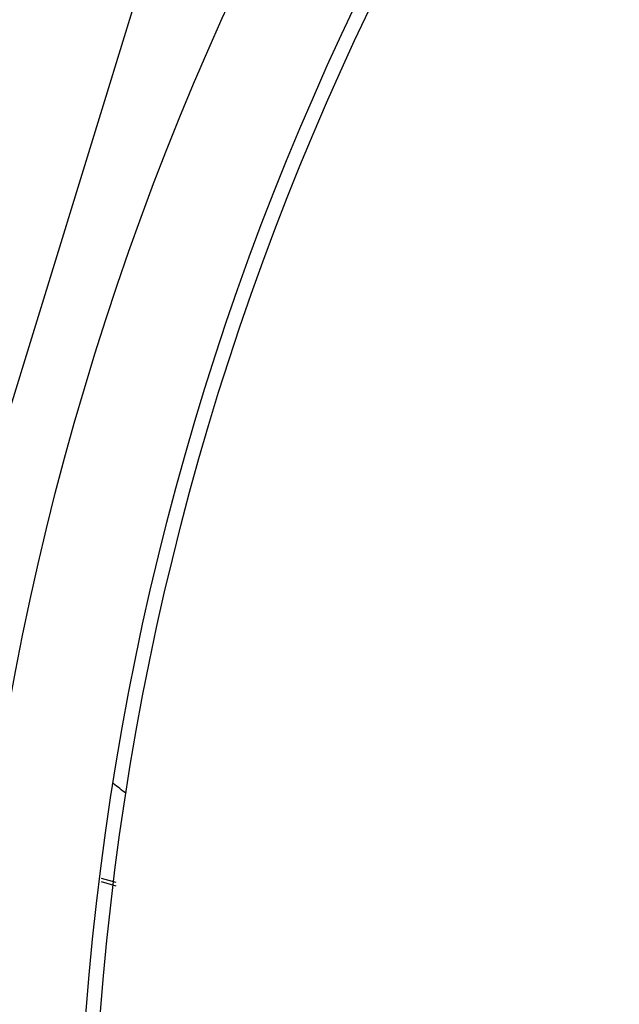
# Model space of a CAD drawing. Header units: inches. Extents: x 170 to 284, y 215 to 248.
# Tile 160 of 202: x 186.2384 to 186.2829, y 224.662 to 224.7351. Entities that reach past the tile are written whole.
import ezdxf

# ---------------------------------------------------------------- set-up
doc = ezdxf.new("R2010")
doc.units = ezdxf.units.IN
doc.header["$LTSCALE"] = 0.25
doc.header["$MEASUREMENT"] = 0
doc.layers.add('ANNOTATIONS', color=1, linetype='Continuous')
doc.layers.add('RH BENCH MOUNT', color=7, linetype='Continuous')
doc.styles.add('ARIAL', font='arial.ttf', dxfattribs={"height": 0.09375})
doc.dimstyles.new('STANDARD$0', dxfattribs={"dimtxt": 0.09375, "dimasz": 0.09375, "dimexe": 0.03125, "dimexo": 0.046875, "dimgap": 0.09, "dimtad": 0, "dimtih": 1, "dimtoh": 1, "dimdec": 4, "dimzin": 0, "dimdsep": 46, "dimtxsty": 'ARIAL', "dimcen": 0.09, "dimadec": 0, "dimazin": 0, "dimtfac": 1, "dimtdec": 4, "dimtofl": 0, "dimtmove": 0, "dimatfit": 1, "dimfxl": 1, "dimtolj": 1, "dimtzin": 0, "dimarcsym": 0})
pattern_1 = [(45, (176.0930244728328, 218.320867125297), (-0.03026527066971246, 0.03026527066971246), [])]

# ---------------------------------------------------------------- blocks, each defined once
blk = doc.blocks.new('*D33')
at = {"layer": 'ANNOTATIONS', "color": 0, "lineweight": -2, "transparency": 16777216}
for p, q in [((185.2961756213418, 225.2059318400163), (185.2961756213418, 225.2996818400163)), ((185.9259028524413, 225.1121818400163), (185.2649256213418, 225.1121818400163)), ((186.4571933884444, 225.0595125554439), (185.2649256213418, 225.0595125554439)), ((185.2961756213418, 224.9657625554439), (185.2961756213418, 224.8720125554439)), ((185.2961756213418, 224.8720125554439), (185.2024256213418, 224.8720125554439))]:
    blk.add_line(p, q, dxfattribs=at)
at = {"layer": 'ANNOTATIONS', "color": 0, "transparency": 16777216}
for points in [[(185.2805506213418, 225.2059318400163), (185.3118006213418, 225.2059318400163), (185.2961756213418, 225.1121818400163)], [(185.2805506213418, 224.9657625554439), (185.3118006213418, 224.9657625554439), (185.2961756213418, 225.0595125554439)]]:
    blk.add_solid(points, dxfattribs=at)
at = {"layer": 'defpoints', "color": 0, "transparency": 16777216}
for p in [(185.9727778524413, 225.1121818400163), (185.2961756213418, 225.0595125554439), (186.5040683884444, 225.0595125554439)]:
    blk.add_point(p, dxfattribs=at)
at = {"layer": 'ANNOTATIONS', "color": 0, "transparency": 16777216, "insert": (184.9485229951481, 224.8720125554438), "char_height": 0.09375, "attachment_point": 5, "style": 'ARIAL'}
blk.add_mtext('\\A1;2 5/8"', dxfattribs=at)
blk = doc.blocks.new('*D44')
at = {"layer": 'ANNOTATIONS', "color": 0, "lineweight": -2, "transparency": 16777216}
for p, q in [((185.9644948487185, 225.4792255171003), (185.9644948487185, 226.2131025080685)), ((187.3643717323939, 224.3791894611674), (187.3643717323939, 226.2131025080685)), ((186.0582448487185, 226.1818525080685), (186.3541591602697, 226.1818525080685)), ((187.2706217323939, 226.1818525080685), (186.9747074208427, 226.1818525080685))]:
    blk.add_line(p, q, dxfattribs=at)
at = {"layer": 'ANNOTATIONS', "color": 0, "transparency": 16777216}
for points in [[(186.0582448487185, 226.1974775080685), (186.0582448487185, 226.1662275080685), (185.9644948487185, 226.1818525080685)], [(187.2706217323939, 226.1974775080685), (187.2706217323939, 226.1662275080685), (187.3643717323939, 226.1818525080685)]]:
    blk.add_solid(points, dxfattribs=at)
at = {"layer": 'defpoints', "color": 0, "transparency": 16777216}
for p in [(187.3643717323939, 226.1818525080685), (185.9644948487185, 225.4323505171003), (187.3643717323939, 224.3323144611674)]:
    blk.add_point(p, dxfattribs=at)
at = {"layer": 'ANNOTATIONS', "color": 0, "transparency": 16777216, "insert": (186.6644332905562, 226.1818525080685), "char_height": 0.09375, "attachment_point": 5, "style": 'ARIAL'}
blk.add_mtext('\\A1;DIM "A"', dxfattribs=at)

msp = doc.modelspace()

# ---------------------------------------------------------------- hatches: boundary and pattern name
at = {"layer": 'RH BENCH MOUNT'}
h = msp.add_hatch(dxfattribs=at)
h.set_pattern_fill('ANSI31', color=256, scale=0.34241245, angle=2.8e-322, style=0)
h.set_pattern_definition([(45, (176.1263761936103, 218.320867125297), (-0.03026527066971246, 0.03026527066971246), [])])
edge = h.paths.add_edge_path(flags=0)
edge.add_arc((186.41301658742, 224.2130895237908), 0.021400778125, 89.9999999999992, 390.52248781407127, ccw=False)
edge.add_line((186.41301658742, 224.2344903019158), (186.485779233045, 224.2344903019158))
edge.add_arc((186.485779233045, 224.6453852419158), 0.4108949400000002, 270, 450.0000000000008)
edge.add_line((186.485779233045, 225.0562801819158), (186.00212164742, 225.0562801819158))
edge.add_arc((186.00212164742, 225.0605603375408), 0.004280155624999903, 180.0000000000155, 269.9999999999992, ccw=False)
edge.add_line((185.997841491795, 225.0605603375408), (185.997841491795, 225.1033618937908))
edge.add_arc((186.00212164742, 225.1033618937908), 0.004280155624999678, 360, 540, ccw=False)
edge.add_line((186.006401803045, 225.1033618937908), (186.006401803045, 225.0605603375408))
edge.add_line((186.006401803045, 225.0605603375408), (186.003169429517, 225.0605603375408))
edge.add_line((186.003169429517, 225.0605603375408), (186.003169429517, 225.1033618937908))
edge.add_arc((186.00212164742, 225.1033618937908), 0.001047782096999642, 360, 540.0000000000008)
edge.add_line((186.001073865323, 225.1033618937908), (186.001073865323, 225.0605603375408))
edge.add_arc((186.00212164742, 225.0605603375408), 0.001047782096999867, 180, 270)
edge.add_line((186.00212164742, 225.0595125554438), (186.485779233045, 225.0595125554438))
edge.add_arc((186.485779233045, 224.6453852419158), 0.4141273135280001, 269.9999999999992, 450, ccw=False)
edge.add_line((186.485779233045, 224.2312579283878), (186.41301658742, 224.2312579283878))
edge.add_arc((186.41301658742, 224.2130895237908), 0.018168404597, 450.0000000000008, 750.5224878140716)
edge.add_arc((186.4277648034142, 224.221784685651), 0.001047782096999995, 390.5224878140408, 495.0000000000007)
edge.add_line((186.4270239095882, 224.222525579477), (186.4183287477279, 224.2138304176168))
edge.add_line((186.4183287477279, 224.2138304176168), (186.4160431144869, 224.2161160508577))
edge.add_line((186.4160431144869, 224.2161160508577), (186.4247382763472, 224.224811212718))
edge.add_arc((186.4277648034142, 224.221784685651), 0.004280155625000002, 390.522487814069, 495.0000000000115, ccw=False)
h = msp.add_hatch(dxfattribs=at)
h.set_pattern_fill('ANSI31', color=256, scale=0.34241245, style=0)
h.set_pattern_definition(pattern_1)
edge = h.paths.add_edge_path(flags=0)
edge.add_line((186.4524275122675, 225.0520000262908), (186.1100150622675, 225.0520000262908))
edge.add_line((186.1100150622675, 225.0520000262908), (186.1100150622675, 225.0562801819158))
edge.add_line((186.1100150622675, 225.0562801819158), (186.4524275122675, 225.0562801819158))
edge.add_arc((186.4524275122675, 224.6453852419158), 0.4108949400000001, 269.9999999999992, 450, ccw=False)
edge.add_line((186.4524275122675, 224.2344903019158), (186.3796648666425, 224.2344903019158))
edge.add_line((186.3796648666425, 224.2344903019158), (186.3796648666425, 224.2387704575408))
edge.add_line((186.3796648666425, 224.2387704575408), (186.4524275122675, 224.2387704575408))
edge.add_arc((186.4524275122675, 224.6453852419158), 0.406614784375, 270, 450.0000000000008)
h = msp.add_hatch(dxfattribs=at)
h.set_pattern_fill('ANSI32', color=256, scale=0.34241245, angle=2.8e-322, style=0)
h.set_pattern_definition([(45, (176.0930244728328, 218.320867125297), (-0.09079581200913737, 0.09079581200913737), []), (45, (176.1535550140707, 218.320867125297), (-0.09079581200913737, 0.09079581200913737), [])])
edge = h.paths.add_edge_path(flags=0)
edge.add_arc((186.4524275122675, 224.6453852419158), 0.2182879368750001, 180, 540, ccw=False)
edge = h.paths.add_edge_path(flags=0)
edge.add_arc((186.4524275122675, 224.6453852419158), 0.2097276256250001, 180, 540, ccw=False)
h = msp.add_hatch(dxfattribs=at)
h.set_pattern_fill('ANSI31', color=256, scale=0.34241245, angle=2.8e-322, style=0)
h.set_pattern_definition(pattern_1)
edge = h.paths.add_edge_path(flags=0)
edge.add_arc((186.2041794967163, 224.6238827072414), 0.001712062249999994, 432.8696093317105, 455.0800296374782)
edge.add_line((186.20402789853, 224.6255880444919), (186.2038141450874, 224.627992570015))
edge.add_arc((186.2041794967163, 224.6238827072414), 0.004126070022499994, 432.8696093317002, 455.08002963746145, ccw=False)
edge.add_arc((186.2015572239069, 224.6153749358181), 0.01302879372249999, 384.3457767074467, 432.8696093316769, ccw=False)
edge.add_arc((186.196571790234, 224.6136151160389), 0.01830194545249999, 342.8696093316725, 382.9309823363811, ccw=False)
edge.add_arc((186.2028217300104, 224.6116887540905), 0.01176186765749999, 275.0104670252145, 342.86960933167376, ccw=False)
edge.add_arc((186.2015874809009, 224.6154731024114), 0.01566536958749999, 218.1266773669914, 278.30040914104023, ccw=False)
edge.add_arc((186.2089842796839, 224.6216851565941), 0.02532140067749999, 195.7238575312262, 218.8505426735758, ccw=False)
edge.add_arc((186.1993204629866, 224.6179992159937), 0.01504902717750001, 155.0253276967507, 192.1842589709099, ccw=False)
edge.add_arc((186.2108052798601, 224.6130619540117), 0.02754708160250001, 436.1781124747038, 515.802183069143, ccw=False)
edge.add_arc((186.2183269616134, 224.6485092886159), 0.008748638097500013, 263.8282282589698, 410.8110415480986)
edge.add_arc((186.2556716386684, 224.7022467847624), 0.05672062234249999, 162.4402450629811, 235.8795090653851, ccw=False)
edge.add_arc((186.4073322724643, 224.6567558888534), 0.2150521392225, 506.2956368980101, 523.0756629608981, ccw=False)
edge.add_arc((186.2518501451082, 224.7592490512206), 0.02884824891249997, 448.028452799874, 504.2833661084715, ccw=False)
edge.add_arc((186.2513591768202, 224.8164788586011), 0.0284373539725, 272.9902032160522, 326.5886769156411)
edge.add_arc((186.262399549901, 224.8087046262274), 0.01494630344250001, 328.1610501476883, 383.4168014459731)
edge.add_arc((186.2585927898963, 224.8079789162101), 0.0187470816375, 380.8274838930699, 414.3092253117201)
edge.add_arc((186.262141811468, 224.811937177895), 0.0134739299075, 416.7471667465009, 455.1432550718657)
edge.add_arc((186.2617552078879, 224.8194016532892), 0.006011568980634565, 457.8521419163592, 478.5871829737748)
edge.add_arc((186.2689755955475, 224.8095800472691), 0.01816498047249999, 483.768869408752, 522.869609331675)
edge.add_arc((186.2620712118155, 224.8117081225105), 0.01094007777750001, 522.8696093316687, 612.8696093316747)
edge.add_arc((186.2593985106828, 224.8030367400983), 0.001866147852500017, 252.8696093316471, 268.5118557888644)
edge.add_line((186.2593500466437, 224.8011712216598), (186.2592873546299, 224.7987580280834))
edge.add_arc((186.2593985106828, 224.8030367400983), 0.004280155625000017, 252.8696093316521, 268.51185578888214, ccw=False)
edge.add_arc((186.2620712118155, 224.8117081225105), 0.01335408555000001, 162.8696093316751, 252.86960933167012, ccw=False)
edge.add_arc((186.2689755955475, 224.8095800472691), 0.020578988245, 483.4809676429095, 522.8696093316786, ccw=False)
edge.add_arc((186.2617552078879, 224.8194016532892), 0.008425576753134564, 457.44727651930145, 479.3693202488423, ccw=False)
edge.add_arc((186.262141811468, 224.811937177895), 0.01588793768, 416.55991158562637, 455.3401900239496, ccw=False)
edge.add_arc((186.2585927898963, 224.8079789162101), 0.02116108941, 380.97414010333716, 414.44678106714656, ccw=False)
edge.add_arc((186.262399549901, 224.8087046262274), 0.01736031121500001, 328.0498574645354, 383.2354626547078, ccw=False)
edge.add_arc((186.2513591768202, 224.8164788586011), 0.030851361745, 272.78776661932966, 326.6491469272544, ccw=False)
edge.add_arc((186.2518501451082, 224.7592490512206), 0.02643424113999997, 447.8113188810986, 504.1932224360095)
edge.add_arc((186.4073322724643, 224.6567558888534), 0.21263813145, 506.3072777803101, 523.0792988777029)
edge.add_arc((186.2556716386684, 224.7022467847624), 0.05430661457, 522.426235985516, 595.9841441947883)
edge.add_arc((186.2183269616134, 224.6485092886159), 0.01116264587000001, 262.93064822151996, 411.39869652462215, ccw=False)
edge.add_arc((186.2108052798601, 224.6130619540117), 0.02513307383, 435.8410095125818, 515.8402671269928)
edge.add_arc((186.1993204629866, 224.6179992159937), 0.01263501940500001, 514.9526566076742, 551.8523061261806)
edge.add_arc((186.2089842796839, 224.6216851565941), 0.022907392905, 195.9139156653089, 218.8893245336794)
edge.add_arc((186.2015874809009, 224.6154731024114), 0.01325136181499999, 218.0618497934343, 278.6048591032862)
edge.add_arc((186.2028217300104, 224.6116887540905), 0.009347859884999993, 274.5921334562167, 342.8696093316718)
edge.add_arc((186.196571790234, 224.6136151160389), 0.01588793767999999, 342.8696093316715, 382.8217882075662)
edge.add_arc((186.2015572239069, 224.6153749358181), 0.01061478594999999, 384.5041106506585, 432.869609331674)

# ---------------------------------------------------------------- linework, layer by layer
for p, q in [((186.230551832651, 224.683230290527), (186.2498213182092, 224.7457487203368)), ((186.2444154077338, 224.6711043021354), (186.2454998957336, 224.6707703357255)), ((186.2455362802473, 224.6710186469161), (186.244435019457, 224.6713181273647))]:
    msp.add_line(p, q, dxfattribs=at)
for radius in [0.218287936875, 0.2097276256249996, 0.20865758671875]:
    msp.add_circle((186.4524275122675, 224.6453852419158), radius, dxfattribs=at)
for centre, radius, start, end in [((186.3754347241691, 224.6905616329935), 0.1465525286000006, 148.2102277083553, 184.8881843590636), ((186.3754347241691, 224.6905616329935), 0.1455252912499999, 148.2240339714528, 186.7401596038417), ((186.2302722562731, 224.657550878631), 0.0256809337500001, 51.44827112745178, 54.15806505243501)]:
    msp.add_arc(centre, radius, start, end, dxfattribs=at)
for points, knots in [([(186.2428554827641, 224.7669108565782), (186.2420253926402, 224.7656710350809), (186.2389521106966, 224.7610807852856), (186.2340200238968, 224.7528712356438), (186.2288317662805, 224.7430545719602), (186.2259527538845, 224.7366041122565), (186.2247234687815, 224.7338498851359)], [0, 0, 0, 0, 0.1185397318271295, 0.4388752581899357, 0.7604101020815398, 1, 1, 1, 1]), ([(186.2266094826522, 224.7330381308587), (186.2278260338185, 224.735763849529), (186.2306691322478, 224.7421338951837), (186.2358024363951, 224.7518494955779), (186.2406825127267, 224.7599746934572), (186.243732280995, 224.7645298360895), (186.2445537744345, 224.7657568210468)], [0, 0, 0, 0, 0.2395900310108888, 0.5599255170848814, 0.8814604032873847, 1, 1, 1, 1])]:
    msp.add_open_spline(points, degree=3, knots=knots, dxfattribs=at)

# ---------------------------------------------------------------- dimensions: what is measured, and where the dimension line sits
at = {"layer": 'ANNOTATIONS'}
dim = msp.add_linear_dim(base=(187.3643717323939, 226.1818525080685), p1=(185.9644948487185, 225.4323505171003), p2=(187.3643717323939, 224.3323144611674), text='DIM "A"', dimstyle='STANDARD$0', dxfattribs=at)
dim.commit()
dim.dimension.update_dxf_attribs({"geometry": '*D44', "text_midpoint": (186.6644332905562, 226.1818525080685)})
dim = msp.add_linear_dim(base=(185.2961756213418, 225.0595125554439), p1=(185.9727778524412, 225.1121818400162), p2=(186.5040683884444, 225.0595125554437), angle=90, text='2 5/8"', dimstyle='STANDARD$0', dxfattribs=at)
dim.commit()
dim.dimension.update_dxf_attribs({"geometry": '*D33', "text_midpoint": (184.9485229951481, 224.8720125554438)})

doc.saveas('drawing.dxf')
